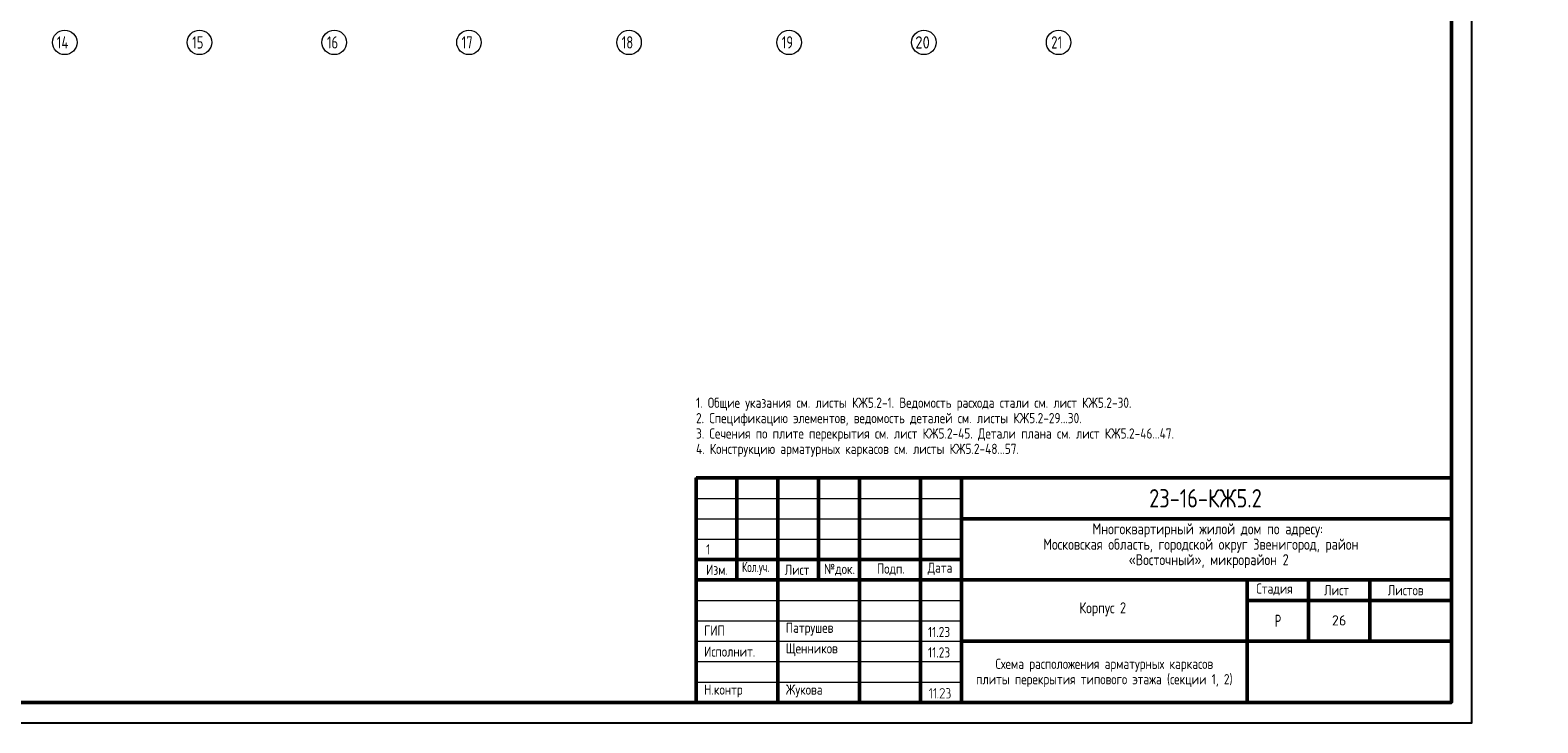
# Model space of a CAD drawing. Header units: millimetres. Extents: x 0 to 61017, y 0 to 42000.
# Tile 10 of 21: x 24092 to 61017, y 0 to 16970. Entities that reach past the tile are written whole.
import ezdxf

# ---------------------------------------------------------------- set-up
doc = ezdxf.new("R2010")
doc.units = ezdxf.units.MM
doc.linetypes.add('______5', pattern=[1100, 800, -100, 100, -100])
doc.layers.add('Standard', color=7, linetype='Continuous', lineweight=25)
doc.layers.add('Оси', color=40, linetype='______5', lineweight=18)
doc.styles.add('GOST 2.304-81', font='txt')
doc.styles.add('ISOCPEUR', font='txt')

msp = doc.modelspace()

# ---------------------------------------------------------------- hatches: boundary and pattern name
at = {"layer": 'Standard', "linetype": 'Continuous', "lineweight": 25, "transparency": 33554687}
for points in [[(46172, 610), (46172, 609), (46172, 608), (46172, 607), (46171, 606), (46171, 605), (46171, 605), (46170, 604), (46169, 603), (46168, 602), (46167, 602), (46165, 601), (46163, 601), (46163, 601), (46162, 601), (46161, 601), (46161, 602), (46160, 602), (46159, 602), (46158, 603), (46157, 603), (46156, 604), (46156, 605), (46155, 605), (46155, 606), (46155, 607), (46154, 608), (46154, 609), (46154, 610), (46154, 820), (46116, 782), (46115, 780), (46113, 780), (46112, 779), (46110, 779), (46108, 779), (46107, 780), (46105, 780), (46104, 782), (46102, 783), (46102, 785), (46101, 786), (46101, 788), (46101, 788), (46101, 789), (46101, 790), (46102, 790), (46102, 791), (46102, 792), (46103, 793), (46104, 794), (46157, 848), (46158, 849), (46160, 849), (46161, 850), (46163, 850), (46165, 850), (46166, 849), (46168, 849), (46169, 848), (46170, 847), (46170, 846), (46171, 846), (46171, 845), (46172, 844), (46172, 843), (46172, 842), (46172, 841)], [(46279, 610), (46279, 609), (46278, 608), (46278, 607), (46278, 606), (46278, 605), (46277, 605), (46277, 604), (46276, 603), (46275, 602), (46273, 602), (46272, 601), (46270, 601), (46269, 601), (46269, 601), (46268, 601), (46267, 602), (46266, 602), (46265, 602), (46265, 603), (46263, 603), (46263, 604), (46262, 605), (46262, 605), (46261, 606), (46261, 607), (46261, 608), (46261, 609), (46261, 610), (46261, 820), (46223, 782), (46221, 780), (46220, 780), (46218, 779), (46217, 779), (46215, 779), (46213, 780), (46212, 780), (46210, 782), (46209, 783), (46208, 785), (46208, 786), (46208, 788), (46208, 788), (46208, 789), (46208, 790), (46208, 790), (46209, 791), (46209, 792), (46210, 793), (46210, 794), (46263, 848), (46265, 849), (46266, 849), (46268, 850), (46269, 850), (46271, 850), (46273, 849), (46274, 849), (46276, 848), (46276, 847), (46277, 846), (46277, 846), (46278, 845), (46278, 844), (46278, 843), (46279, 842), (46279, 841)], [(46482, 601), (46376, 601), (46375, 601), (46373, 602), (46371, 603), (46370, 604), (46369, 606), (46368, 607), (46367, 609), (46367, 611), (46367, 612), (46368, 613), (46368, 614), (46369, 615), (46466, 763), (46470, 770), (46473, 776), (46474, 779), (46474, 782), (46475, 786), (46475, 789), (46475, 791), (46475, 793), (46474, 795), (46474, 798), (46473, 800), (46473, 802), (46472, 804), (46471, 805), (46470, 807), (46469, 809), (46468, 811), (46467, 813), (46465, 814), (46464, 816), (46462, 818), (46460, 819), (46459, 821), (46457, 822), (46455, 823), (46453, 824), (46451, 826), (46449, 827), (46447, 828), (46445, 828), (46443, 829), (46441, 830), (46439, 831), (46436, 831), (46434, 831), (46432, 832), (46430, 832), (46428, 832), (46424, 832), (46421, 831), (46418, 831), (46416, 830), (46413, 829), (46410, 828), (46407, 827), (46405, 825), (46402, 823), (46400, 821), (46397, 819), (46395, 816), (46393, 813), (46391, 809), (46389, 806), (46388, 802), (46387, 800), (46386, 799), (46385, 798), (46384, 798), (46384, 797), (46382, 797), (46381, 796), (46380, 796), (46378, 796), (46376, 797), (46374, 797), (46373, 798), (46372, 799), (46372, 800), (46371, 800), (46371, 801), (46371, 802), (46370, 803), (46370, 804), (46370, 805), (46371, 808), (46372, 811), (46373, 813), (46374, 816), (46375, 818), (46376, 820), (46378, 823), (46379, 825), (46380, 827), (46382, 829), (46383, 831), (46385, 832), (46387, 834), (46388, 836), (46390, 837), (46392, 839), (46394, 840), (46398, 843), (46401, 844), (46405, 846), (46409, 848), (46413, 849), (46418, 849), (46422, 850), (46427, 850), (46430, 850), (46433, 850), (46436, 849), (46439, 849), (46442, 848), (46445, 848), (46448, 847), (46451, 846), (46454, 845), (46456, 843), (46459, 842), (46462, 840), (46464, 839), (46467, 837), (46470, 835), (46472, 833), (46475, 830), (46477, 828), (46479, 825), (46481, 823), (46483, 820), (46485, 818), (46487, 815), (46488, 812), (46489, 810), (46490, 807), (46491, 804), (46492, 801), (46492, 798), (46493, 795), (46493, 792), (46493, 789), (46493, 784), (46492, 780), (46492, 776), (46490, 772), (46490, 770), (46489, 767), (46488, 765), (46487, 763), (46486, 760), (46484, 758), (46483, 755), (46481, 753), (46393, 619), (46482, 619), (46484, 619), (46486, 618), (46487, 618), (46488, 616), (46490, 615), (46491, 613), (46491, 612), (46491, 610), (46491, 609), (46491, 607), (46490, 606), (46489, 604), (46488, 603), (46488, 603), (46487, 602), (46486, 602), (46485, 602), (46484, 601), (46483, 601)], [(46605, 737), (46608, 736), (46611, 734), (46614, 732), (46616, 730), (46619, 727), (46621, 724), (46623, 722), (46625, 718), (46627, 715), (46629, 712), (46630, 708), (46632, 705), (46633, 701), (46633, 697), (46634, 694), (46634, 690), (46634, 655), (46634, 652), (46633, 649), (46633, 646), (46633, 644), (46632, 641), (46631, 639), (46631, 636), (46630, 634), (46629, 632), (46627, 629), (46626, 627), (46625, 625), (46623, 623), (46622, 621), (46620, 619), (46618, 617), (46616, 615), (46614, 613), (46612, 611), (46610, 610), (46608, 609), (46605, 607), (46603, 606), (46601, 605), (46598, 604), (46596, 603), (46594, 603), (46591, 602), (46588, 602), (46586, 602), (46583, 601), (46580, 601), (46536, 601), (46534, 601), (46532, 602), (46531, 603), (46529, 604), (46528, 605), (46528, 607), (46527, 608), (46527, 610), (46527, 611), (46528, 613), (46528, 614), (46529, 616), (46530, 616), (46530, 617), (46531, 618), (46532, 618), (46533, 619), (46534, 619), (46535, 619), (46536, 619), (46580, 619), (46584, 619), (46588, 620), (46591, 620), (46594, 622), (46597, 623), (46600, 625), (46603, 627), (46606, 629), (46608, 632), (46610, 635), (46612, 638), (46613, 641), (46615, 644), (46615, 647), (46616, 651), (46616, 655), (46616, 690), (46616, 694), (46615, 697), (46615, 701), (46613, 704), (46612, 707), (46610, 710), (46608, 713), (46606, 715), (46603, 718), (46600, 720), (46597, 722), (46594, 723), (46591, 724), (46588, 725), (46584, 726), (46580, 726), (46571, 726), (46569, 726), (46568, 726), (46566, 727), (46565, 728), (46564, 730), (46563, 731), (46563, 733), (46563, 735), (46563, 736), (46563, 737), (46564, 738), (46565, 740), (46565, 741), (46566, 742), (46567, 742), (46567, 743), (46568, 743), (46569, 743), (46570, 743), (46571, 743), (46575, 743), (46579, 744), (46582, 745), (46585, 746), (46588, 747), (46591, 749), (46594, 751), (46597, 754), (46599, 756), (46601, 759), (46603, 762), (46604, 765), (46606, 768), (46606, 772), (46607, 775), (46607, 779), (46607, 797), (46607, 800), (46606, 804), (46606, 807), (46604, 810), (46603, 814), (46601, 816), (46599, 819), (46597, 822), (46594, 824), (46591, 826), (46588, 828), (46585, 830), (46582, 831), (46579, 832), (46575, 832), (46571, 832), (46536, 832), (46534, 832), (46532, 833), (46531, 834), (46529, 835), (46528, 836), (46528, 838), (46527, 839), (46527, 841), (46527, 842), (46528, 844), (46528, 845), (46529, 847), (46530, 847), (46530, 848), (46531, 849), (46532, 849), (46533, 850), (46534, 850), (46535, 850), (46536, 850), (46571, 850), (46574, 850), (46577, 850), (46580, 849), (46582, 849), (46585, 849), (46587, 848), (46590, 847), (46592, 846), (46594, 845), (46597, 844), (46599, 843), (46601, 841), (46603, 840), (46605, 838), (46607, 836), (46609, 835), (46611, 833), (46613, 831), (46614, 829), (46616, 826), (46617, 824), (46619, 822), (46620, 820), (46621, 817), (46622, 815), (46622, 812), (46623, 810), (46624, 807), (46624, 805), (46624, 802), (46625, 799), (46625, 797), (46625, 779), (46625, 773), (46625, 772), (46625, 771), (46625, 770), (46624, 770), (46624, 768), (46624, 767), (46623, 767), (46623, 766), (46623, 764), (46622, 761), (46621, 759), (46620, 756), (46618, 753), (46617, 751), (46615, 749), (46614, 746), (46612, 744), (46610, 742), (46608, 740)], [(46323, 619), (46324, 619), (46326, 618), (46327, 618), (46329, 616), (46330, 615), (46331, 613), (46332, 612), (46332, 610), (46332, 609), (46331, 607), (46330, 606), (46329, 604), (46329, 603), (46328, 603), (46327, 602), (46327, 602), (46326, 602), (46325, 601), (46324, 601), (46323, 601), (46321, 601), (46319, 602), (46317, 603), (46316, 604), (46315, 605), (46314, 607), (46314, 608), (46314, 610), (46314, 611), (46314, 613), (46315, 614), (46316, 616), (46317, 616), (46317, 617), (46318, 618), (46319, 618), (46320, 619), (46321, 619), (46322, 619)]]:
    msp.add_hatch(color=7, dxfattribs=at).paths.add_polyline_path(points, flags=16)

# ---------------------------------------------------------------- linework, layer by layer
at = {"layer": 'Standard', "color": 7, "linetype": 'Continuous', "lineweight": 50, "transparency": 33554687}
for p, q in [((40400, 500), (40400, 6000)), ((40400, 6000), (58900, 6000)), ((41400, 3500), (41400, 6000)), ((42400, 500), (42400, 6000)), ((43400, 3500), (43400, 6000)), ((44400, 500), (44400, 6000)), ((45900, 500), (45900, 6000)), ((46900, 500), (46900, 6000)), ((46900, 5000), (58900, 5000)), ((40400, 4000), (46900, 4000)), ((40400, 4000), (46900, 4000)), ((40400, 3500), (46900, 3500)), ((40400, 3500), (46900, 3500)), ((46900, 3500), (58900, 3500)), ((53900, 2000), (53900, 3500)), ((55400, 2000), (55400, 3500)), ((56900, 2000), (56900, 3500)), ((53900, 3000), (58900, 3000)), ((46900, 2000), (58900, 2000)), ((53900, 500), (53900, 2000)), ((53900, 500), (53900, 2000))]:
    msp.add_line(p, q, dxfattribs=at)
at = {"layer": 'Standard', "color": 7, "linetype": 'Continuous', "lineweight": 25, "transparency": 33554687}
for p, q in [((58900, 500), (58900, 6000)), ((40400, 500), (58900, 500)), ((40400, 500), (58900, 500)), ((40400, 500), (58900, 500))]:
    msp.add_line(p, q, dxfattribs=at)
at = {"layer": 'Standard', "color": 7, "linetype": 'Continuous', "lineweight": 13, "transparency": 33554687}
for p, q in [((40400, 5500), (46900, 5500)), ((40400, 5000), (46900, 5000)), ((40400, 4500), (46900, 4500)), ((40400, 3000), (46900, 3000)), ((40400, 2500), (46900, 2500)), ((40400, 2500), (46900, 2500)), ((40400, 2000), (46900, 2000)), ((40400, 2000), (46900, 2000)), ((40400, 1500), (46900, 1500)), ((40400, 1000), (46900, 1000))]:
    msp.add_line(p, q, dxfattribs=at)
msp.add_lwpolyline([(0, 0), (59400, 0), (59400, 42000), (0, 42000), (0, 0)], close=True, dxfattribs=at)
at = {"layer": 'Standard', "color": 7, "linetype": 'Continuous', "lineweight": -3, "transparency": 33554687}
msp.add_lwpolyline([(0, 42000), (0, 0), (59400, 0), (59400, 42000), (0, 42000)], dxfattribs=at)
at = {"layer": 'Standard', "color": 7, "linetype": 'Continuous', "lineweight": 25, "transparency": 33554687}
for points in [[(0, 42000), (0, 0), (59400, 0), (59400, 42000), (0, 42000)], [(58900, 6000), (40400, 6000), (40400, 500), (58900, 500), (58900, 6000)]]:
    msp.add_lwpolyline(points, dxfattribs=at)
at = {"layer": 'Standard', "color": 7, "linetype": 'Continuous', "lineweight": 13, "transparency": 33554687}
msp.add_lwpolyline([(59400, 42000), (0, 42000), (0, 0), (59400, 0), (59400, 42000)], dxfattribs=at)
at = {"layer": 'Standard', "color": 7, "linetype": 'Continuous', "lineweight": 50, "transparency": 33554687}
msp.add_lwpolyline([(2000, 41500), (58900, 41500), (58900, 500), (2000, 500), (2000, 41500)], close=True, dxfattribs=at)
at = {"layer": 'Оси', "color": 7, "linetype": 'Continuous', "lineweight": 13, "transparency": 33554687}
for centre in [(24940, 16670), (28240, 16670), (31540, 16670), (34840, 16670), (38760, 16670), (42680, 16670), (45980, 16670), (49280, 16670)]:
    msp.add_circle(centre, 300, dxfattribs=at)

# ---------------------------------------------------------------- texts
at = {"layer": 'Standard', "color": 7, "linetype": 'Continuous', "lineweight": 25, "transparency": 33554687, "attachment_point": 7}
for s, insert, char_height, width, style in [('\\W0.75;21', (49100, 16520), 300, 472.29, 'ISOCPEUR'), ('Многоквартирный\\~жилой\\~дом\\~по\\~адресу:\\~', (50110, 4545), 270, 5717.07, 'GOST 2.304-81'), ('1', (40648, 4125), 250, 231.56, 'GOST 2.304-81'), ('Московская\\~область,\\~городской\\~округ\\~Звенигород,\\~район\\~', (48904, 4167), 270, 8136.21, 'GOST 2.304-81'), ('«Восточный»,\\~микрорайон\\~2', (50997, 3789), 270, 3952.82, 'GOST 2.304-81'), ('Изм.', (40648, 3625), 250, 631.15, 'GOST 2.304-81'), ('\\W0.83;Кол.уч.', (41527, 3625), 250, 799.96, 'GOST 2.304-81'), ('Лист', (42571, 3625), 250, 782.23, 'GOST 2.304-81'), ('№док.', (43535, 3607), 250, 853.39, 'GOST 2.304-81'), ('Подп.', (44831, 3614), 250, 764.53, 'GOST 2.304-81'), ('Дата', (46073, 3625), 250, 782.22, 'GOST 2.304-81'), ('Стадия', (54121, 3125), 250, 1031.11, 'GOST 2.304-81'), ('Лист', (55784, 3125), 250, 782.22, 'GOST 2.304-81'), ('Листов', (57343, 3125), 250, 1066.5, 'GOST 2.304-81'), ('Корпус\\~2', (49788, 2610), 270, 1362.87, 'GOST 2.304-81'), ('\\W0.77;Р', (54577, 2350), 300, 262.92, 'GOST 2.304-81'), ('ГИП', (40600, 2137), 250, 586.8, 'GOST 2.304-81'), ('Патрушев', (42600, 2137), 250, 1386.36, 'GOST 2.304-81'), ('11.23', (46083, 2101), 250, 693.37, 'GOST 2.304-81'), ('Исполнит.', (40600, 1622), 250, 1386.36, 'GOST 2.304-81'), ('Щенников', (42600, 1631), 250, 1333.08, 'GOST 2.304-81'), ('11.23', (46083, 1601), 250, 693.37, 'GOST 2.304-81'), ('Н.контр', (40600, 622), 250, 1102.08, 'GOST 2.304-81'), ('Жукова', (42600, 622), 250, 1031.11, 'GOST 2.304-81')]:
    msp.add_mtext(s, dxfattribs=dict(at, insert=insert, char_height=char_height, width=width, style=style))
at = {"layer": 'Standard', "color": 7, "linetype": 'Continuous', "lineweight": 13, "transparency": 33554687, "insert": (40400, 7967), "char_height": 250, "width": 14266.88, "attachment_point": 1, "line_spacing_factor": 0.903614}
msp.add_mtext('\\A1;{\\fGOST 2.304-81|i0|b0;\\H250.000000;\\W1.000000;\\C7;1. Общие указания см. листы КЖ5.2-1. Ведомость расхода стали см. лист КЖ5.2-30.}\\P{\\fGOST 2.304-81|i0|b0;\\H250.000000;\\W1.000000;\\C7;2. Спецификацию элементов, ведомость деталей см. листы КЖ5.2-29...30.}\\P{\\fGOST 2.304-81|i0|b0;\\H250.000000;\\W1.000000;\\C7;3. Сечения по плите перекрытия см. лист КЖ5.2-45. Детали плана см. лист КЖ5.2-46...47.}\\P{\\fGOST 2.304-81|i0|b0;\\H250.000000;\\W1.000000;\\C7;4. Конструкцию арматурных каркасов см. листы КЖ5.2-48...57.}\\P', dxfattribs=at)
at = {"layer": 'Standard', "color": 7, "linetype": 'Continuous', "lineweight": 50, "transparency": 33554687, "insert": (51498, 5275), "char_height": 450, "width": 3038.67, "attachment_point": 7, "style": 'GOST 2.304-81'}
msp.add_mtext('23-16-КЖ5.2', dxfattribs=at)
at = {"layer": 'Standard', "color": 7, "linetype": 'Continuous', "lineweight": 13, "transparency": 33554687, "insert": (56150, 2510), "char_height": 250, "width": 459.38, "attachment_point": 5, "style": 'ISOCPEUR'}
msp.add_mtext('\\A1;{\\fISOCPEUR|i0|b0;\\H250.000000;\\W1.000000;\\C7;26}\\P', dxfattribs=at)
at = {"layer": 'Standard', "color": 7, "linetype": 'Continuous', "lineweight": 25, "transparency": 33554687, "insert": (50400, 1571), "char_height": 250, "width": 7791.88, "attachment_point": 2, "line_spacing_factor": 0.903614}
msp.add_mtext('\\A1;{\\fGOST 2.304-81|i0|b0;\\H250.000000;\\W1.000000;\\C7;Схема расположения арматурных каркасов}\\P{\\fGOST 2.304-81|i0|b0;\\H250.000000;\\W1.000000;\\C7;плиты перекрытия типового этажа (секции 1, 2)}\\P', dxfattribs=at)
at = {"layer": 'Оси', "color": 7, "linetype": 'Continuous', "lineweight": 25, "transparency": 33554687, "char_height": 300, "attachment_point": 7, "style": 'ISOCPEUR'}
for s, insert, width in [('\\W0.76;14', (24745, 16520), 504.57), ('\\W0.75;15', (28060, 16520), 472.27), ('\\W0.75;16', (31360, 16520), 472.27), ('\\W0.75;17', (34660, 16520), 472.27), ('\\W0.75;18', (38580, 16520), 472.29), ('\\W0.75;19', (42500, 16520), 472.29), ('\\W0.87;20', (45770, 16520), 550.82)]:
    msp.add_mtext(s, dxfattribs=dict(at, insert=insert, width=width))

doc.saveas('drawing.dxf')
